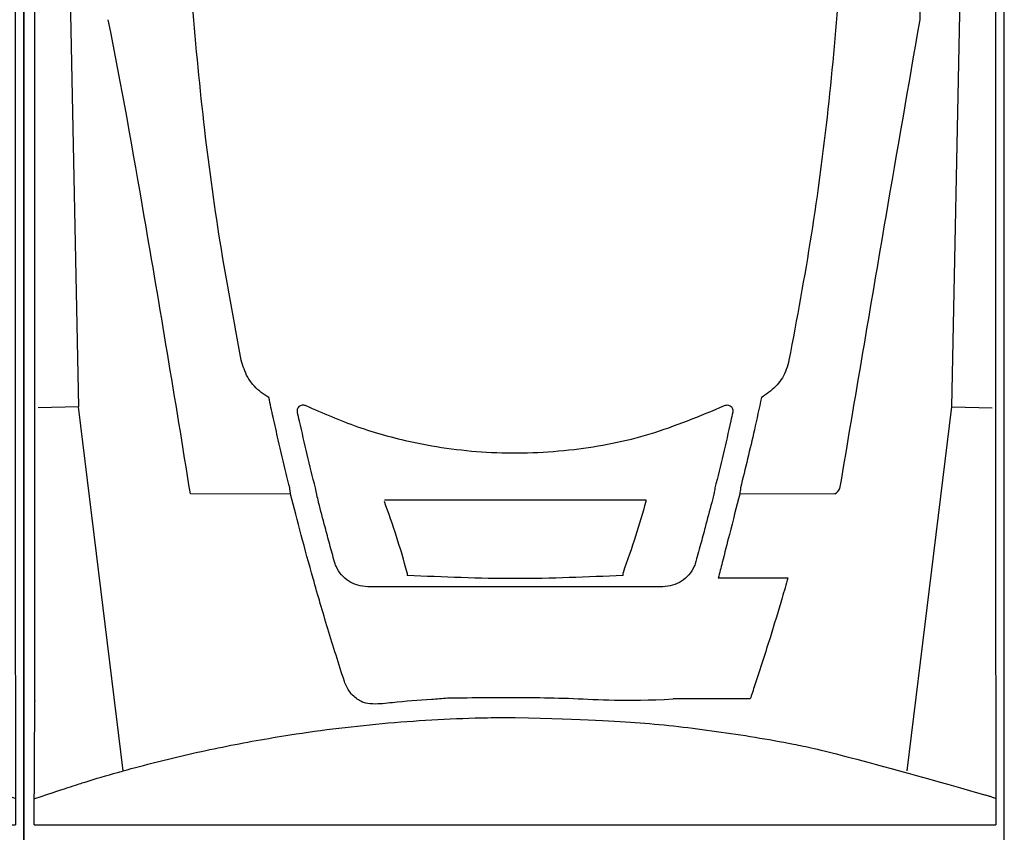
# Model space of a CAD drawing. Header units: millimetres. Extents: x -11513 to 3649, y 2330 to 12522.
# Tile 12 of 75: x -10081 to -9978, y 8063 to 8147. Entities that reach past the tile are written whole.
import ezdxf

# ---------------------------------------------------------------- set-up
doc = ezdxf.new("R2010")
doc.units = ezdxf.units.MM
doc.layers.add('Aparatura', color=7, linetype='Continuous')

# ---------------------------------------------------------------- blocks, each defined once
blk = doc.blocks.new('ARS400-6-V 400A PRO dół')
blk.add_wipeout([(0, 0), (100, 0), (100, -680), (0, -680)]).dxf.layer = 'Aparatura'
at = {"layer": 'Aparatura'}
for p, q in [((1.11, -520.01), (1.11, -386.63)), ((99.11, -386.49), (99.11, -533.99)), ((4.28, -459.83), (5.57, -521.91)), ((91.41, -482.44), (91.72, -459.95)), ((94.65, -521.91), (95.94, -459.83)), ((1.11, -522.17), (1.11, -520.01)), ((24.98, -520.93), (24.82, -520.84)), ((75.4, -520.84), (75.24, -520.93)), ((1.11, -522.59), (1.11, -522.17)), ((5.57, -521.91), (1.44, -521.99)), ((10.12, -559.02), (5.57, -521.91)), ((90.1, -559.02), (94.65, -521.91)), ((94.65, -521.91), (98.78, -521.99)), ((1.11, -531.4), (1.11, -522.59)), ((27.11, -530.16), (27.03, -529.83)), ((27.2, -530.79), (16.98, -530.76)), ((82.73, -530.78), (73.02, -530.79)), ((1.11, -531.82), (1.11, -531.4)), ((1.11, -533.99), (1.11, -531.82)), ((1.11, -551.85), (1.11, -533.99)), ((99.11, -533.99), (99.13, -564.54)), ((39.1, -538.82), (39.1, -539.1)), ((39.1, -538.82), (39.1, -539.1)), ((61.11, -539.1), (61.11, -538.82)), ((61.11, -539.1), (61.11, -538.82)), ((1.04, -564.54), (1.11, -551.91)), ((1.11, -551.85), (1.11, -551.91)), ((1.04, -564.54), (99.13, -564.54))]:
    blk.add_line(p, q, dxfattribs=at)
blk.add_lwpolyline([(0, -680), (100, -680), (100, -10), (0, -10)], close=True, dxfattribs=at)
blk.add_arc((81.77, -529.38), 1.7, 304.4118, 330.0048, dxfattribs=at)
for points, knots in [([(22.17, -517.15), (21.42, -513.13), (19.91, -505.07), (18.26, -492.7), (17.06, -480.07), (16.42, -467.19), (16.29, -454.25), (16.67, -445.61), (16.87, -441.29)], [0, 0, 0, 0, 0.16113, 0.322537, 0.491106, 0.659992, 0.829834, 1, 1, 1, 1]), ([(83.35, -441.29), (83.54, -445.38), (83.91, -453.57), (83.82, -466.06), (83.25, -478.73), (82.09, -491.58), (80.42, -504.41), (78.84, -512.9), (78.04, -517.15)], [0, 0, 0, 0, 0.161125, 0.322525, 0.491093, 0.659978, 0.829827, 1, 1, 1, 1]), ([(16.98, -530.76), (15.42, -520.98), (12.74, -505.05), (9.97, -489.12), (8.61, -482.44)], [0, 0, 0, 0, 0.580465, 1, 1, 1, 1]), ([(83.24, -530.23), (84.8, -520.98), (87.48, -505.05), (90.25, -489.12), (91.41, -482.44)], [0, 0, 0, 0, 0.580459, 1, 1, 1, 1]), ([(24.82, -520.84), (24.54, -520.66), (23.76, -520.15), (22.71, -518.92), (22.35, -517.74), (22.17, -517.15)], [0, 0, 0, 0, 0.211127, 0.605633, 1, 1, 1, 1]), ([(78.04, -517.15), (77.96, -517.47), (77.73, -518.38), (76.91, -519.76), (75.9, -520.48), (75.4, -520.84)], [0, 0, 0, 0, 0.209577, 0.604721, 1, 1, 1, 1]), ([(27.03, -529.83), (26.94, -529.46), (26.57, -527.94), (26.03, -525.65), (25.44, -523.06), (25.13, -521.61), (24.98, -520.93)], [0, 0, 0, 0, 0.126146, 0.513676, 0.772012, 1, 1, 1, 1]), ([(75.24, -520.93), (75, -522.04), (74.33, -525.12), (73.58, -528.19), (73.1, -530.16)], [0, 0, 0, 0, 0.357639, 1, 1, 1, 1]), ([(27.91, -522.44), (27.9, -522.37), (27.88, -522.24), (27.94, -522.04), (28.06, -521.87), (28.23, -521.75), (28.43, -521.7), (28.61, -521.71), (28.71, -521.75), (28.75, -521.77)], [0, 0, 0, 0, 0.151027, 0.302045, 0.453532, 0.605379, 0.757136, 0.908395, 1, 1, 1, 1]), ([(27.91, -522.44), (27.9, -522.37), (27.88, -522.24), (27.94, -522.04), (28.06, -521.87), (28.23, -521.75), (28.43, -521.7), (28.61, -521.71), (28.71, -521.75), (28.75, -521.77)], [0, 0, 0, 0, 0.151027, 0.302045, 0.453532, 0.605379, 0.757136, 0.908395, 1, 1, 1, 1]), ([(28.75, -521.77), (30.49, -522.53), (34, -524.06), (40.34, -525.79), (46.37, -526.6), (51.91, -526.63), (57.35, -526.19), (64.02, -524.9), (68.96, -522.82), (71.47, -521.77)], [0, 0, 0, 0, 0.129088, 0.259929, 0.445353, 0.540835, 0.636317, 0.815744, 1, 1, 1, 1]), ([(28.75, -521.77), (30.49, -522.53), (34, -524.06), (40.34, -525.79), (46.37, -526.6), (51.91, -526.63), (57.35, -526.19), (64.02, -524.9), (68.96, -522.82), (71.47, -521.77)], [0, 0, 0, 0, 0.129088, 0.259929, 0.445353, 0.540835, 0.636317, 0.815744, 1, 1, 1, 1]), ([(71.47, -521.77), (71.53, -521.74), (71.66, -521.7), (71.86, -521.71), (72.05, -521.79), (72.21, -521.93), (72.3, -522.11), (72.33, -522.29), (72.32, -522.4), (72.31, -522.44)], [0, 0, 0, 0, 0.150385, 0.300761, 0.451557, 0.602957, 0.75472, 0.906432, 1, 1, 1, 1]), ([(71.47, -521.77), (71.53, -521.74), (71.66, -521.7), (71.86, -521.71), (72.05, -521.79), (72.21, -521.93), (72.3, -522.11), (72.33, -522.29), (72.32, -522.4), (72.31, -522.44)], [0, 0, 0, 0, 0.150385, 0.300761, 0.451557, 0.602957, 0.75472, 0.906432, 1, 1, 1, 1]), ([(29.73, -530.16), (29.45, -529.03), (28.89, -526.76), (28.3, -524.18), (27.97, -522.74), (27.91, -522.44)], [0, 0, 0, 0, 0.441425, 0.882848, 1, 1, 1, 1]), ([(29.73, -530.16), (29.45, -529.03), (28.89, -526.76), (28.3, -524.18), (27.97, -522.74), (27.91, -522.44)], [0, 0, 0, 0, 0.441425, 0.882848, 1, 1, 1, 1]), ([(72.31, -522.44), (72.24, -522.74), (71.92, -524.18), (71.33, -526.76), (70.77, -529.03), (70.49, -530.16)], [0, 0, 0, 0, 0.116755, 0.558377, 1, 1, 1, 1]), ([(72.31, -522.44), (72.24, -522.74), (71.92, -524.18), (71.33, -526.76), (70.77, -529.03), (70.49, -530.16)], [0, 0, 0, 0, 0.116755, 0.558377, 1, 1, 1, 1]), ([(27.2, -530.79), (27.18, -530.7), (27.16, -530.51), (27.13, -530.28), (27.11, -530.16)], [0, 0, 0, 0, 0.486569, 1, 1, 1, 1]), ([(31.75, -537.91), (31.73, -537.85), (31.53, -537.18), (31.19, -535.92), (30.64, -533.88), (30.22, -532.27), (29.97, -531.27), (29.73, -530.16)], [0, 0, 0, 0, 0.027983, 0.281063, 0.534132, 0.914497, 1, 1, 1, 1]), ([(31.75, -537.91), (31.73, -537.85), (31.53, -537.18), (31.19, -535.92), (30.64, -533.88), (30.22, -532.27), (29.97, -531.27), (29.73, -530.16)], [0, 0, 0, 0, 0.027983, 0.281063, 0.534132, 0.914497, 1, 1, 1, 1]), ([(70.49, -530.16), (70.49, -530.16), (70.48, -530.22), (70.47, -530.28), (70.46, -530.34)], [0, 0, 0, 0, 0.000334, 1, 1, 1, 1]), ([(70.49, -530.16), (70.49, -530.16), (70.48, -530.22), (70.47, -530.28), (70.46, -530.34)], [0, 0, 0, 0, 0.000334, 1, 1, 1, 1]), ([(73.1, -530.16), (73.09, -530.27), (73.06, -530.51), (73.03, -530.69), (73.02, -530.79)], [0, 0, 0, 0, 0.490759, 1, 1, 1, 1]), ([(32.69, -549.92), (32.12, -548.12), (30.97, -544.51), (29.52, -539.52), (28.25, -534.9), (27.55, -532.16), (27.2, -530.79)], [0, 0, 0, 0, 0.261354, 0.522677, 0.760258, 1, 1, 1, 1]), ([(70.29, -531.1), (70.25, -531.29), (69.99, -532.29), (69.57, -533.89), (69.01, -535.99), (68.66, -537.25), (68.47, -537.91)], [0, 0, 0, 0, 0.085956, 0.467382, 0.721157, 1, 1, 1, 1]), ([(70.29, -531.1), (70.25, -531.29), (69.99, -532.29), (69.57, -533.89), (69.01, -535.99), (68.66, -537.25), (68.47, -537.91)], [0, 0, 0, 0, 0.085956, 0.467382, 0.721157, 1, 1, 1, 1]), ([(70.37, -530.79), (70.35, -530.88), (70.32, -530.98), (70.3, -531.09), (70.29, -531.1)], [0, 0, 0, 0, 0.871395, 1, 1, 1, 1]), ([(70.37, -530.79), (70.35, -530.88), (70.32, -530.98), (70.3, -531.09), (70.29, -531.1)], [0, 0, 0, 0, 0.871395, 1, 1, 1, 1]), ([(70.46, -530.34), (70.44, -530.42), (70.41, -530.59), (70.39, -530.73), (70.37, -530.79), (70.37, -530.79)], [0, 0, 0, 0, 0.519695, 0.999885, 1, 1, 1, 1]), ([(70.46, -530.34), (70.44, -530.42), (70.41, -530.59), (70.39, -530.73), (70.37, -530.79), (70.37, -530.79)], [0, 0, 0, 0, 0.519695, 0.999885, 1, 1, 1, 1]), ([(73.02, -530.79), (72.67, -532.14), (72.1, -534.38), (71.35, -537.31), (70.97, -538.83), (70.83, -539.35)], [0, 0, 0, 0, 0.497835, 0.826462, 1, 1, 1, 1]), ([(36.77, -531.38), (41.21, -531.38), (48.13, -531.38), (57.03, -531.38), (61.47, -531.38), (63.44, -531.38)], [0, 0, 0, 0, 0.5000096, 0.7782313, 1, 1, 1, 1]), ([(36.77, -531.38), (41.21, -531.38), (48.13, -531.38), (57.03, -531.38), (61.47, -531.38), (63.44, -531.38)], [0, 0, 0, 0, 0.5000096, 0.7782313, 1, 1, 1, 1]), ([(39.1, -538.82), (38.75, -537.57), (38.02, -535.03), (37.19, -532.73), (36.77, -531.55)], [0, 0, 0, 0, 0.491137, 1, 1, 1, 1]), ([(39.1, -538.82), (38.75, -537.57), (38.02, -535.03), (37.19, -532.73), (36.77, -531.55)], [0, 0, 0, 0, 0.491137, 1, 1, 1, 1]), ([(63.44, -531.55), (63.11, -532.72), (62.44, -535.05), (61.55, -537.56), (61.11, -538.82)], [0, 0, 0, 0, 0.4989197, 1, 1, 1, 1]), ([(63.44, -531.55), (63.11, -532.72), (62.44, -535.05), (61.55, -537.56), (61.11, -538.82)], [0, 0, 0, 0, 0.4989197, 1, 1, 1, 1]), ([(63.44, -531.38), (63.44, -531.43), (63.44, -531.49), (63.44, -531.55), (63.44, -531.55)], [0, 0, 0, 0, 0.915627, 1, 1, 1, 1]), ([(63.44, -531.38), (63.44, -531.43), (63.44, -531.49), (63.44, -531.55), (63.44, -531.55)], [0, 0, 0, 0, 0.915627, 1, 1, 1, 1]), ([(35.05, -540.24), (34.71, -540.21), (34.03, -540.15), (33.1, -539.7), (32.33, -539.03), (31.93, -538.39), (31.78, -538), (31.75, -537.91)], [0, 0, 0, 0, 0.2219, 0.443281, 0.673914, 0.932804, 1, 1, 1, 1]), ([(35.05, -540.24), (34.71, -540.21), (34.03, -540.15), (33.1, -539.7), (32.33, -539.03), (31.93, -538.39), (31.78, -538), (31.75, -537.91)], [0, 0, 0, 0, 0.2219, 0.443281, 0.673914, 0.932804, 1, 1, 1, 1]), ([(68.47, -537.91), (68.44, -537.99), (68.29, -538.39), (67.88, -539.03), (67.12, -539.7), (66.19, -540.15), (65.51, -540.21), (65.17, -540.24)], [0, 0, 0, 0, 0.066817, 0.325764, 0.556659, 0.778064, 1, 1, 1, 1]), ([(68.47, -537.91), (68.44, -537.99), (68.29, -538.39), (67.88, -539.03), (67.12, -539.7), (66.19, -540.15), (65.51, -540.21), (65.17, -540.24)], [0, 0, 0, 0, 0.066817, 0.325764, 0.556659, 0.778064, 1, 1, 1, 1]), ([(61.11, -539.1), (57.45, -539.26), (50.11, -539.57), (42.78, -539.26), (39.1, -539.1)], [0, 0, 0, 0, 0.499211, 1, 1, 1, 1]), ([(61.11, -539.1), (57.45, -539.26), (50.11, -539.57), (42.78, -539.26), (39.1, -539.1)], [0, 0, 0, 0, 0.499211, 1, 1, 1, 1]), ([(65.17, -540.24), (61.94, -540.24), (55.49, -540.24), (45.44, -540.24), (38.63, -540.24), (35.05, -540.24)], [0, 0, 0, 0, 0.3216939, 0.6430498, 1, 1, 1, 1]), ([(65.17, -540.24), (61.94, -540.24), (55.49, -540.24), (45.44, -540.24), (38.63, -540.24), (35.05, -540.24)], [0, 0, 0, 0, 0.3216939, 0.6430498, 1, 1, 1, 1]), ([(70.83, -539.35), (71.17, -539.35), (72.83, -539.35), (75.19, -539.35), (77.22, -539.35), (77.92, -539.35)], [0, 0, 0, 0, 0.140613, 0.703079, 1, 1, 1, 1]), ([(77.92, -539.35), (77.9, -539.43), (77.69, -540.18), (77.12, -542.14), (76.05, -545.67), (75.03, -548.85), (74.32, -550.99), (74.16, -551.47), (74.09, -551.69)], [0, 0, 0, 0, 0.019446, 0.190779, 0.496469, 0.887318, 0.947729, 1, 1, 1, 1]), ([(34.58, -552.02), (34.43, -551.95), (33.91, -551.69), (33.16, -551), (32.85, -550.28), (32.69, -549.92)], [0, 0, 0, 0, 0.167831, 0.587629, 1, 1, 1, 1]), ([(34.58, -552.02), (34.58, -552.02), (34.91, -552.1), (35.92, -552.24), (38.25, -551.94), (40.79, -551.77), (42.67, -551.63), (43.21, -551.59)], [0, 0, 0, 0, 0.001478, 0.117176, 0.349199, 0.809863, 1, 1, 1, 1]), ([(43.21, -551.59), (43.55, -551.59), (45.21, -551.56), (49.49, -551.52), (56.06, -551.55), (61.27, -551.95), (66.22, -551.69)], [0, 0, 0, 0, 0.048329, 0.24165, 0.620078, 1, 1, 1, 1]), ([(74.09, -551.69), (72.78, -551.69), (70.15, -551.69), (67.53, -551.69), (66.22, -551.69)], [0, 0, 0, 0, 0.499337, 1, 1, 1, 1]), ([(10.12, -559.02), (11.23, -558.72), (14.58, -557.82), (20.24, -556.54), (28.13, -555.12), (37.15, -554.03), (44.85, -553.61), (49.17, -553.58), (50.11, -553.58)], [0, 0, 0, 0, 0.08647, 0.259697, 0.432907, 0.682091, 0.931244, 1, 1, 1, 1]), ([(50.11, -553.58), (57.61, -553.78), (62.86, -554.03), (70.7, -554.94), (78.51, -556.21), (83.65, -557.4), (98.11, -561.49)], [0, 0, 0, 0, 0.247951, 0.495931, 0.747954, 1, 1, 1, 1]), ([(1.11, -561.85), (4.75, -560.63), (6.59, -560.04), (8.59, -559.45), (9.85, -559.1), (10.12, -559.02)], [0, 0, 0, 0, 0.372726, 0.926472, 1, 1, 1, 1]), ([(99.11, -561.85), (98.93, -561.77), (98.85, -561.75), (98.66, -561.68), (98.38, -561.58), (98.18, -561.52), (98.11, -561.49)], [0, 0, 0, 0, 0.080039, 0.417252, 0.773768, 1, 1, 1, 1])]:
    blk.add_open_spline(points, degree=3, knots=knots, dxfattribs=at)

msp = doc.modelspace()

# ---------------------------------------------------------------- block references
at = {"xscale": 1.02, "yscale": 1.02, "zscale": 1.02}
msp.add_blockref('ARS400-6-V 400A PRO dół', (-10182.16, 8639.31), dxfattribs=at)

# ---------------------------------------------------------------- next in the draw order: block references
msp.add_blockref('ARS400-6-V 400A PRO dół', (-10080.16, 8639.31), dxfattribs=at)

doc.saveas('drawing.dxf')
